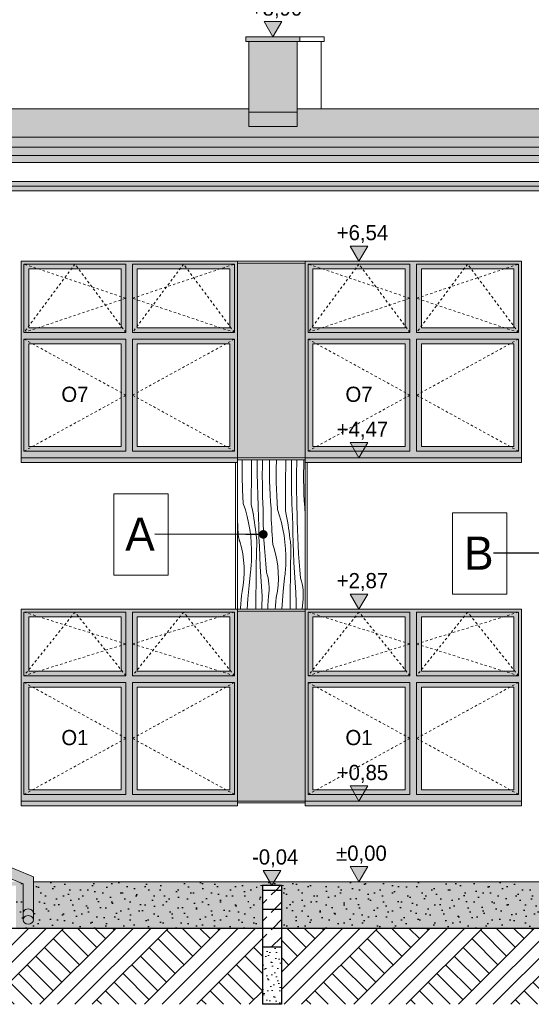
# Model space of a CAD drawing. Extents: x -366324 to -207045, y 68808 to 138616.
# Tile 103 of 170: x -230807 to -225412, y 77720 to 88089. Entities that reach past the tile are written whole.
import ezdxf

# ---------------------------------------------------------------- set-up
doc = ezdxf.new("R2010")
doc.units = 0
doc.header["$MEASUREMENT"] = 0
doc.linetypes.add('Dashed', pattern=[564.444447, 282.222223, -282.222223])
doc.linetypes.add('Hidden Line', pattern=[50, 25, -25])
for name, color, linetype, lineweight in [('A-Opisy_Nr_Pióra__21', 7, 'Continuous', 9), ('Arch kolorystyka_Nr_Pióra__1', 7, 'Continuous', 25), ('Arch kolorystyka_Nr_Pióra__41', 7, 'Continuous', 15), ('Arch okna_Nr_Pióra__21', 7, 'Continuous', 9), ('Arch opisy okien_Nr_Pióra__21', 7, 'Continuous', 9), ('Arch rynny_Nr_Pióra__21', 7, 'Continuous', 9), ('Arch schody_Nr_Pióra__1', 7, 'Continuous', 25), ('Arch wykończenie_Nr_Pióra__21', 7, 'Continuous', 9), ('Arch wymiary_Nr_Pióra__21', 7, 'Continuous', 9), ('arch wypelnienia_Nr_Pióra__21', 7, 'Continuous', 9), ('Arch ściany zewnętrzne_Nr_Pióra__21', 7, 'Continuous', 9), ('INWENT DACH_Nr_Pióra__21', 7, 'Continuous', 9), ('INWENT TEREN_Nr_Pióra__1', 7, 'Continuous', 25)]:
    doc.layers.add(name, color=color, linetype=linetype, lineweight=lineweight)
for name, color, linetype, lineweight, true_color in [('ARCH dach_Nr_Pióra__22', 7, 'Continuous', 9, 0x7f7f7f), ('Arch kolorystyka_Nr_Pióra__2', 7, 'Continuous', 13, 0x7f7f7f), ('Arch kolorystyka_Nr_Pióra__22', 7, 'Continuous', 9, 0x7f7f7f), ('Arch kolorystyka_Nr_Pióra__61', 7, 'Continuous', 20, 0x4d4d4d), ('Arch kolorystyka_Nr_Pióra__81', 7, 'Continuous', 9, 0x5d5d5d), ('Arch rynny_Nr_Pióra__81', 7, 'Continuous', 9, 0x5d5d5d), ('Arch teren_Nr_Pióra__2', 7, 'Continuous', 13, 0x7f7f7f), ('Arch wykończenie_Nr_Pióra__2', 7, 'Continuous', 13, 0x7f7f7f), ('Arch ściany zewnętrzne_Nr_Pióra__2', 7, 'Continuous', 13, 0x7f7f7f)]:
    doc.layers.add(name, color=color, linetype=linetype, lineweight=lineweight, true_color=true_color)
doc.layers.add('Arch wymiary', color=7, linetype='Continuous')
doc.styles.add('GENERATED_STYLE_1', font='txt')
doc.styles.add('GENERATED_STYLE_3', font='txt')
doc.styles.add('GENERATED_STYLE_4', font='txt')
doc.dimstyles.new('GENERATED_STYLE__7', dxfattribs={"dimtxt": 0.18, "dimasz": 182.4, "dimexe": 0.18, "dimexo": 0.0625, "dimgap": 0.09, "dimtad": 0, "dimtih": 1, "dimtoh": 1, "dimdec": 4, "dimzin": 0, "dimdsep": 46, "dimcen": 0.09, "dimadec": 0, "dimazin": 0, "dimtfac": 1, "dimtdec": 4, "dimtmove": 0, "dimatfit": 3, "dimldrblk": 'ARROWHEAD_11', "dimfxl": 0, "dimtolj": 1, "dimtzin": 0, "dimarcsym": 0})
pattern_1 = [(45, (0, 0), (-183.84776, 183.84776), [195, -65]), (45, (1e-14, 183.85), (-183.84776, 183.84776), [195, -65])]
pattern_2 = [(45, (0, 0), (-275.77163, 275.77163), []), (45, (-91.9, 91.9), (-551.5433, 551.5433), []), (45, (-183.85, 183.85), (-551.5433, 551.5433), []), (135, (-275.77, 275.77), (91.92388, 91.92388), [390, -390])]

# ---------------------------------------------------------------- blocks, each defined once
blk = doc.blocks.new('*X22')
at = {"layer": 'Arch kolorystyka_Nr_Pióra__22', "linetype": 'Continuous'}
for p, q in [((-228462, 83423), (-228461, 83455)), ((-228461, 83280), (-228462, 83423)), ((-228363, 83332), (-228362, 83450)), ((-228362, 83450), (-228362, 83455)), ((-228302, 83423), (-228302, 83455)), ((-228302, 83309), (-228302, 83423)), ((-228249, 83288), (-228248, 83387)), ((-228248, 83387), (-228247, 83455)), ((-228174, 83376), (-228172, 83448)), ((-228174, 83303), (-228174, 83376)), ((-228172, 83448), (-228172, 83455)), ((-228102, 83360), (-228100, 83455)), ((-228003, 83269), (-228002, 83387)), ((-228002, 83387), (-228002, 83455)), ((-227942, 83360), (-227942, 83455)), ((-227888, 83323), (-227886, 83423)), ((-227886, 83423), (-227885, 83455)), ((-227813, 83312), (-227812, 83385)), ((-227812, 83385), (-227810, 83455)), ((-228457, 83136), (-228461, 83280)), ((-228364, 83214), (-228363, 83332)), ((-228300, 83194), (-228302, 83309)), ((-228248, 83189), (-228249, 83288)), ((-228172, 83231), (-228174, 83303)), ((-228101, 83216), (-228102, 83360)), ((-228004, 83151), (-228003, 83269)), ((-227942, 83245), (-227942, 83360)), ((-227889, 83224), (-227888, 83323)), ((-227813, 83240), (-227813, 83312)), ((-228365, 83096), (-228364, 83214)), ((-228297, 83080), (-228300, 83194)), ((-228246, 83090), (-228248, 83189)), ((-228170, 83158), (-228172, 83231)), ((-228096, 83073), (-228101, 83216)), ((-227940, 83131), (-227942, 83245)), ((-227888, 83125), (-227889, 83224)), ((-227812, 83167), (-227813, 83240)), ((-227810, 83095), (-227812, 83167)), ((-228449, 82993), (-228457, 83136)), ((-228366, 82978), (-228365, 83096)), ((-228293, 82966), (-228297, 83080)), ((-228246, 83073), (-228246, 83090)), ((-228245, 83056), (-228246, 83073)), ((-228245, 83040), (-228245, 83056)), ((-228167, 83086), (-228170, 83158)), ((-228163, 83014), (-228167, 83086)), ((-228089, 82929), (-228096, 83073)), ((-228005, 83033), (-228004, 83151)), ((-227937, 83016), (-227940, 83131)), ((-227886, 83026), (-227888, 83125)), ((-227807, 83023), (-227810, 83095)), ((-228449, 82993), (-228427, 82926)), ((-228366, 82978), (-228357, 82942)), ((-228293, 82951), (-228293, 82966)), ((-228244, 83023), (-228245, 83040)), ((-228243, 83006), (-228244, 83023)), ((-228243, 82990), (-228243, 83006)), ((-228242, 82973), (-228243, 82990)), ((-228241, 82956), (-228242, 82973)), ((-228240, 82871), (-228241, 82956)), ((-228157, 82942), (-228163, 83014)), ((-228005, 82915), (-228005, 83033)), ((-227933, 82902), (-227937, 83016)), ((-227886, 83009), (-227886, 83026)), ((-227885, 82993), (-227886, 83009)), ((-227885, 82976), (-227885, 82993)), ((-227884, 82959), (-227885, 82976)), ((-227883, 82943), (-227884, 82959)), ((-227802, 82950), (-227807, 83023)), ((-228427, 82926), (-228409, 82858)), ((-228409, 82858), (-228393, 82789)), ((-228357, 82942), (-228350, 82906)), ((-228350, 82906), (-228343, 82870)), ((-228343, 82870), (-228337, 82834)), ((-228292, 82937), (-228293, 82951)), ((-228291, 82923), (-228292, 82937)), ((-228291, 82909), (-228291, 82923)), ((-228290, 82895), (-228291, 82909)), ((-228289, 82881), (-228290, 82895)), ((-228289, 82867), (-228289, 82881)), ((-228288, 82853), (-228289, 82867)), ((-228286, 82749), (-228288, 82853)), ((-228238, 82785), (-228240, 82871)), ((-228156, 82902), (-228157, 82942)), ((-228155, 82862), (-228156, 82902)), ((-228154, 82822), (-228155, 82862)), ((-228089, 82929), (-228067, 82862)), ((-228067, 82862), (-228048, 82794)), ((-228005, 82915), (-227997, 82879)), ((-227997, 82879), (-227990, 82843)), ((-227932, 82888), (-227933, 82902)), ((-227932, 82874), (-227932, 82888)), ((-227931, 82860), (-227932, 82874)), ((-227930, 82846), (-227931, 82860)), ((-227883, 82926), (-227883, 82943)), ((-227882, 82910), (-227883, 82926)), ((-227881, 82893), (-227882, 82910)), ((-227880, 82807), (-227881, 82893)), ((-227797, 82878), (-227802, 82950)), ((-227797, 82869), (-227797, 82878)), ((-228511, 82805), (-228512, 82831)), ((-228508, 82766), (-228511, 82805)), ((-228506, 82726), (-228508, 82766)), ((-228393, 82789), (-228380, 82720)), ((-228337, 82834), (-228331, 82798)), ((-228331, 82798), (-228326, 82761)), ((-228326, 82761), (-228321, 82725)), ((-228284, 82644), (-228286, 82749)), ((-228235, 82699), (-228238, 82785)), ((-228152, 82782), (-228154, 82822)), ((-228150, 82742), (-228152, 82782)), ((-228048, 82794), (-228033, 82725)), ((-227990, 82843), (-227983, 82807)), ((-227983, 82807), (-227976, 82770)), ((-227976, 82770), (-227971, 82734)), ((-227930, 82832), (-227930, 82846)), ((-227929, 82818), (-227930, 82832)), ((-227928, 82804), (-227929, 82818)), ((-227928, 82790), (-227928, 82804)), ((-227926, 82685), (-227928, 82790)), ((-227878, 82721), (-227880, 82807)), ((-228503, 82686), (-228506, 82726)), ((-228503, 82674), (-228503, 82686)), ((-228502, 82662), (-228503, 82674)), ((-228500, 82650), (-228502, 82662)), ((-228499, 82639), (-228500, 82650)), ((-228380, 82720), (-228371, 82650)), ((-228371, 82650), (-228365, 82579)), ((-228321, 82725), (-228317, 82688)), ((-228315, 82672), (-228317, 82688)), ((-228312, 82656), (-228315, 82672)), ((-228311, 82640), (-228312, 82656)), ((-228280, 82539), (-228284, 82644)), ((-228231, 82614), (-228235, 82699)), ((-228148, 82702), (-228150, 82742)), ((-228146, 82662), (-228148, 82702)), ((-228143, 82622), (-228146, 82662)), ((-228033, 82725), (-228020, 82656)), ((-228020, 82656), (-228011, 82586)), ((-227971, 82734), (-227965, 82698)), ((-227965, 82698), (-227961, 82661)), ((-227961, 82661), (-227957, 82625)), ((-227923, 82580), (-227926, 82685)), ((-227875, 82636), (-227878, 82721)), ((-228496, 82627), (-228499, 82639)), ((-228494, 82615), (-228496, 82627)), ((-228491, 82604), (-228494, 82615)), ((-228487, 82593), (-228491, 82604)), ((-228469, 82529), (-228487, 82593)), ((-228365, 82579), (-228361, 82509)), ((-228309, 82624), (-228311, 82640)), ((-228308, 82608), (-228309, 82624)), ((-228309, 82497), (-228308, 82559)), ((-228308, 82592), (-228308, 82608)), ((-228308, 82576), (-228308, 82592)), ((-228308, 82559), (-228308, 82576)), ((-228276, 82435), (-228280, 82539)), ((-228226, 82528), (-228231, 82614)), ((-228142, 82610), (-228143, 82622)), ((-228141, 82599), (-228142, 82610)), ((-228140, 82587), (-228141, 82599)), ((-228138, 82575), (-228140, 82587)), ((-228136, 82563), (-228138, 82575)), ((-228134, 82552), (-228136, 82563)), ((-228131, 82540), (-228134, 82552)), ((-228127, 82529), (-228131, 82540)), ((-228011, 82586), (-228004, 82516)), ((-227954, 82609), (-227957, 82625)), ((-227952, 82593), (-227954, 82609)), ((-227951, 82577), (-227952, 82593)), ((-227949, 82560), (-227951, 82577)), ((-227948, 82544), (-227949, 82560)), ((-227948, 82528), (-227948, 82544)), ((-227920, 82476), (-227923, 82580)), ((-227871, 82550), (-227875, 82636)), ((-227866, 82465), (-227871, 82550)), ((-228455, 82464), (-228469, 82529)), ((-228446, 82398), (-228455, 82464)), ((-228362, 82418), (-228361, 82438)), ((-228361, 82509), (-228361, 82438)), ((-228312, 82371), (-228310, 82434)), ((-228310, 82434), (-228309, 82497)), ((-228271, 82330), (-228276, 82435)), ((-228220, 82443), (-228226, 82528)), ((-228213, 82357), (-228220, 82443)), ((-228109, 82465), (-228127, 82529)), ((-228095, 82400), (-228109, 82465)), ((-228004, 82516), (-228001, 82445)), ((-228001, 82445), (-228001, 82375)), ((-227950, 82371), (-227949, 82433)), ((-227949, 82433), (-227948, 82496)), ((-227947, 82512), (-227948, 82528)), ((-227948, 82496), (-227947, 82512)), ((-227916, 82371), (-227920, 82476)), ((-227860, 82379), (-227866, 82465)), ((-228440, 82331), (-228446, 82398)), ((-228439, 82265), (-228440, 82331)), ((-228368, 82315), (-228366, 82335)), ((-228366, 82335), (-228365, 82356)), ((-228365, 82356), (-228364, 82377)), ((-228364, 82377), (-228362, 82397)), ((-228362, 82397), (-228362, 82418)), ((-228313, 82309), (-228312, 82371)), ((-228264, 82225), (-228271, 82330)), ((-228205, 82272), (-228213, 82357)), ((-228086, 82334), (-228095, 82400)), ((-228080, 82268), (-228086, 82334)), ((-228003, 82313), (-228002, 82334)), ((-228002, 82334), (-228001, 82354)), ((-228001, 82354), (-228001, 82375)), ((-227951, 82308), (-227950, 82371)), ((-227910, 82266), (-227916, 82371)), ((-227853, 82294), (-227860, 82379)), ((-228443, 82198), (-228439, 82265)), ((-228389, 82131), (-228373, 82274)), ((-228373, 82274), (-228370, 82294)), ((-228370, 82294), (-228368, 82315)), ((-228314, 82183), (-228313, 82246)), ((-228313, 82246), (-228313, 82309)), ((-228196, 82241), (-228205, 82272)), ((-228188, 82210), (-228196, 82241)), ((-228079, 82201), (-228080, 82268)), ((-228013, 82210), (-228010, 82231)), ((-228010, 82231), (-228008, 82251)), ((-228008, 82251), (-228006, 82272)), ((-228006, 82272), (-228005, 82292)), ((-228005, 82292), (-228003, 82313)), ((-227953, 82183), (-227952, 82245)), ((-227952, 82245), (-227951, 82308)), ((-227904, 82162), (-227910, 82266)), ((-227845, 82208), (-227853, 82294)), ((-228462, 82067), (-228450, 82132)), ((-228450, 82132), (-228443, 82198)), ((-228402, 81988), (-228389, 82131)), ((-228315, 82121), (-228314, 82183)), ((-228258, 82121), (-228264, 82225)), ((-228183, 82178), (-228188, 82210)), ((-228179, 82146), (-228183, 82178)), ((-228177, 82114), (-228179, 82146)), ((-228090, 82069), (-228082, 82135)), ((-228082, 82135), (-228079, 82201)), ((-228029, 82068), (-228013, 82210)), ((-227954, 82120), (-227953, 82183)), ((-227897, 82057), (-227904, 82162)), ((-227835, 82177), (-227845, 82208)), ((-227828, 82146), (-227835, 82177)), ((-227823, 82114), (-227828, 82146)), ((-228471, 81980), (-228467, 82024)), ((-228467, 82024), (-228462, 82067)), ((-228317, 81940), (-228316, 82058)), ((-228316, 82058), (-228315, 82121)), ((-228250, 82016), (-228258, 82121)), ((-228182, 82017), (-228179, 82049)), ((-228179, 82049), (-228177, 82082)), ((-228177, 82082), (-228177, 82114)), ((-228102, 82003), (-228090, 82069)), ((-228041, 81925), (-228029, 82068)), ((-227955, 82057), (-227954, 82120)), ((-227955, 81995), (-227955, 82057)), ((-227890, 81953), (-227897, 82057)), ((-227819, 82082), (-227823, 82114)), ((-227817, 82050), (-227819, 82082)), ((-227817, 82018), (-227817, 82050)), ((-228478, 81893), (-228475, 81937)), ((-228475, 81937), (-228471, 81980)), ((-228409, 81880), (-228402, 81988)), ((-228317, 81880), (-228317, 81940)), ((-228254, 81902), (-228250, 82016)), ((-228192, 81880), (-228190, 81919)), ((-228190, 81919), (-228182, 82017)), ((-228114, 81880), (-228111, 81917)), ((-228111, 81917), (-228107, 81960)), ((-228107, 81960), (-228102, 82003)), ((-228044, 81880), (-228041, 81925)), ((-227956, 81880), (-227955, 81995)), ((-227892, 81880), (-227890, 81953)), ((-227828, 81880), (-227822, 81954)), ((-227822, 81954), (-227819, 81986)), ((-227819, 81986), (-227817, 82018)), ((-228479, 81880), (-228478, 81893)), ((-228255, 81880), (-228254, 81902))]:
    blk.add_line(p, q, dxfattribs=at)
blk = doc.blocks.new('Wypełnienie_11')
at = {"layer": 'Arch kolorystyka_Nr_Pióra__22', "linetype": 'Dashed'}
blk.add_blockref('*X22', (0, 0), dxfattribs=at)
blk = doc.blocks.new('Wymiary_114', base_point=(-228137, 87910))
at = {"layer": 'Arch wymiary_Nr_Pióra__21', "linetype": 'Continuous'}
blk.add_hatch(color=256, dxfattribs=at).paths.add_polyline_path([(-228137, 87910), (-228230, 88070), (-228044, 88070)], flags=0)
for p, q in [((-228137, 87910), (-228230, 88070)), ((-228230, 88070), (-228044, 88070)), ((-228044, 88070), (-228137, 87910)), ((-228137, 87910), (-228257, 87910)), ((-228137, 87910), (-228017, 87910))]:
    blk.add_line(p, q, dxfattribs=at)
at = {"layer": 'Arch wymiary_Nr_Pióra__21', "insert": (-228370, 88102), "char_height": 160, "attachment_point": 7, "style": 'GENERATED_STYLE_1'}
blk.add_mtext('{+8,90}', dxfattribs=at)
blk = doc.blocks.new('Wymiary_131', base_point=(-227229, 79010))
at = {"layer": 'Arch wymiary_Nr_Pióra__21', "linetype": 'Continuous'}
blk.add_hatch(color=256, dxfattribs=at).paths.add_polyline_path([(-227229, 79010), (-227322, 79170), (-227137, 79170)], flags=0)
for p, q in [((-227229, 79010), (-227322, 79170)), ((-227322, 79170), (-227137, 79170)), ((-227137, 79170), (-227229, 79010)), ((-227229, 79010), (-227349, 79010)), ((-227229, 79010), (-227109, 79010))]:
    blk.add_line(p, q, dxfattribs=at)
at = {"layer": 'Arch wymiary_Nr_Pióra__21', "insert": (-227470, 79202), "char_height": 160, "attachment_point": 7, "style": 'GENERATED_STYLE_1'}
blk.add_mtext('{±0,00}', dxfattribs=at)
blk = doc.blocks.new('Wymiary_132', base_point=(-227229, 79860))
at = {"layer": 'Arch wymiary_Nr_Pióra__21', "linetype": 'Continuous'}
blk.add_hatch(color=256, dxfattribs=at).paths.add_polyline_path([(-227229, 79860), (-227322, 80020), (-227137, 80020)], flags=0)
for p, q in [((-227229, 79860), (-227322, 80020)), ((-227322, 80020), (-227137, 80020)), ((-227137, 80020), (-227229, 79860)), ((-227229, 79860), (-227349, 79860)), ((-227229, 79860), (-227109, 79860))]:
    blk.add_line(p, q, dxfattribs=at)
at = {"layer": 'Arch wymiary_Nr_Pióra__21', "insert": (-227463, 80052), "char_height": 160, "attachment_point": 7, "style": 'GENERATED_STYLE_1'}
blk.add_mtext('{+0,85}', dxfattribs=at)
blk = doc.blocks.new('Wymiary_133', base_point=(-228147, 78970))
at = {"layer": 'Arch wymiary_Nr_Pióra__21', "linetype": 'Continuous'}
blk.add_hatch(color=256, dxfattribs=at).paths.add_polyline_path([(-228147, 78970), (-228240, 79130), (-228054, 79130)], flags=0)
for p, q in [((-228147, 78970), (-228240, 79130)), ((-228240, 79130), (-228054, 79130)), ((-228054, 79130), (-228147, 78970)), ((-228147, 78970), (-228267, 78970)), ((-228147, 78970), (-228027, 78970))]:
    blk.add_line(p, q, dxfattribs=at)
at = {"layer": 'Arch wymiary_Nr_Pióra__21', "insert": (-228357, 79162), "char_height": 160, "attachment_point": 7, "style": 'GENERATED_STYLE_1'}
blk.add_mtext('{-0,04}', dxfattribs=at)
blk = doc.blocks.new('Wymiary_134', base_point=(-227229, 81880))
at = {"layer": 'Arch wymiary_Nr_Pióra__21', "linetype": 'Continuous'}
blk.add_hatch(color=256, dxfattribs=at).paths.add_polyline_path([(-227229, 81880), (-227322, 82040), (-227137, 82040)], flags=0)
for p, q in [((-227229, 81880), (-227322, 82040)), ((-227322, 82040), (-227137, 82040)), ((-227137, 82040), (-227229, 81880)), ((-227229, 81880), (-227349, 81880)), ((-227229, 81880), (-227109, 81880))]:
    blk.add_line(p, q, dxfattribs=at)
at = {"layer": 'Arch wymiary_Nr_Pióra__21', "insert": (-227463, 82072), "char_height": 160, "attachment_point": 7, "style": 'GENERATED_STYLE_1'}
blk.add_mtext('{+2,87}', dxfattribs=at)
blk = doc.blocks.new('Wymiary_135', base_point=(-227229, 83475))
at = {"layer": 'Arch wymiary_Nr_Pióra__21', "linetype": 'Continuous'}
blk.add_hatch(color=256, dxfattribs=at).paths.add_polyline_path([(-227229, 83475), (-227322, 83635), (-227137, 83635)], flags=0)
for p, q in [((-227229, 83475), (-227322, 83635)), ((-227322, 83635), (-227137, 83635)), ((-227137, 83635), (-227229, 83475)), ((-227229, 83475), (-227349, 83475)), ((-227229, 83475), (-227109, 83475))]:
    blk.add_line(p, q, dxfattribs=at)
at = {"layer": 'Arch wymiary_Nr_Pióra__21', "insert": (-227463, 83667), "char_height": 160, "attachment_point": 7, "style": 'GENERATED_STYLE_1'}
blk.add_mtext('{+4,47}', dxfattribs=at)
blk = doc.blocks.new('Wymiary_136', base_point=(-227229, 85545))
at = {"layer": 'Arch wymiary_Nr_Pióra__21', "linetype": 'Continuous'}
blk.add_hatch(color=256, dxfattribs=at).paths.add_polyline_path([(-227229, 85545), (-227322, 85705), (-227137, 85705)], flags=0)
for p, q in [((-227229, 85545), (-227322, 85705)), ((-227322, 85705), (-227137, 85705)), ((-227137, 85705), (-227229, 85545)), ((-227229, 85545), (-227349, 85545)), ((-227229, 85545), (-227109, 85545))]:
    blk.add_line(p, q, dxfattribs=at)
at = {"layer": 'Arch wymiary_Nr_Pióra__21', "insert": (-227463, 85737), "char_height": 160, "attachment_point": 7, "style": 'GENERATED_STYLE_1'}
blk.add_mtext('{+6,54}', dxfattribs=at)
blk = doc.blocks.new('ARROWHEAD_11')
at = {"color": 0, "linetype": 'Continuous', "lineweight": 0}
blk.add_line((0, 0), (-1, 0), dxfattribs=at)
at = {"color": 0, "linetype": 'Continuous', "lineweight": 0, "const_width": 0.25, "flags": 128}
blk.add_lwpolyline([(-0.125, 0, 1), (0.125, 0, 1)], format="xyb", close=True, dxfattribs=at)

msp = doc.modelspace()

# ---------------------------------------------------------------- hatches: boundary and pattern name
at = {"layer": 'Arch kolorystyka_Nr_Pióra__1', "linetype": 'Continuous'}
h = msp.add_hatch(dxfattribs=at)
h.set_pattern_fill('Carpet', color=256, style=0, pattern_type=2)
h.set_pattern_definition([(45, (0, 300), (-95.459415, 95.459415), [0, -90, 0, -135]), (110, (300, 300), (126.858504, 46.17272), [0, -66, 0, -114])])
h.paths.add_polyline_path([(-232866.9, 78989.6), (-231046.9, 78989.6), (-231046.9, 78969.6), (-230846.9, 78969.6), (-230846.9, 78519.6), (-230661.9, 78519.6), (-228246.9, 78519.6), (-228246.9, 78969.6), (-228046.9, 78969.6), (-228046.9, 78519.6), (-225226.9, 78519.6), (-225226.9, 78969.6), (-224776.9, 78969.6), (-224776.9, 78989.6), (-224776.9, 79009.6), (-228246.9, 79009.6), (-230661.9, 79009.6), (-230661.9, 78669.6), (-230661.9, 78608.8, -0.2284974), (-230676.5, 78578.5, -0.1654872), (-230712.5, 78564.3, -0.0390619), (-230721.3, 78564.3, -0.1654872), (-230757.3, 78578.5, -0.2284974), (-230771.9, 78608.8), (-230771.9, 78988.7), (-230822.2, 79009.6), (-232866.9, 79009.6)], flags=0)
at = {"layer": 'Arch kolorystyka_Nr_Pióra__2', "linetype": 'Continuous'}
h = msp.add_hatch(color=256, dxfattribs=at)
h.paths.add_polyline_path([(-230791.9, 83474.6), (-228511.9, 83474.6), (-228511.9, 85544.6), (-230791.9, 85544.6)], flags=0)
h.paths.add_polyline_path([(-230711.9, 83594.6), (-229736.9, 83594.6), (-229736.9, 84674.6), (-230711.9, 84674.6)], flags=0)
h.paths.add_polyline_path([(-230711.9, 84844.6), (-229736.9, 84844.6), (-229736.9, 85464.6), (-230711.9, 85464.6)], flags=0)
h.paths.add_polyline_path([(-229566.9, 84844.6), (-228591.9, 84844.6), (-228591.9, 85464.6), (-229566.9, 85464.6)], flags=0)
h.paths.add_polyline_path([(-229566.9, 83594.6), (-228591.9, 83594.6), (-228591.9, 84674.6), (-229566.9, 84674.6)], flags=0)
h = msp.add_hatch(color=256, dxfattribs=at)
h.paths.add_polyline_path([(-227796.9, 83474.6), (-225516.9, 83474.6), (-225516.9, 85544.6), (-227796.9, 85544.6)], flags=0)
h.paths.add_polyline_path([(-227716.9, 83594.6), (-226741.9, 83594.6), (-226741.9, 84674.6), (-227716.9, 84674.6)], flags=0)
h.paths.add_polyline_path([(-227716.9, 84844.6), (-226741.9, 84844.6), (-226741.9, 85464.6), (-227716.9, 85464.6)], flags=0)
h.paths.add_polyline_path([(-226571.9, 84844.6), (-225596.9, 84844.6), (-225596.9, 85464.6), (-226571.9, 85464.6)], flags=0)
h.paths.add_polyline_path([(-226571.9, 83594.6), (-225596.9, 83594.6), (-225596.9, 84674.6), (-226571.9, 84674.6)], flags=0)
h = msp.add_hatch(color=256, dxfattribs=at)
h.paths.add_polyline_path([(-230791.9, 79859.6), (-228511.9, 79859.6), (-228511.9, 81879.6), (-230791.9, 81879.6)], flags=0)
h.paths.add_polyline_path([(-230711.9, 79979.6), (-229736.9, 79979.6), (-229736.9, 81059.6), (-230711.9, 81059.6)], flags=0)
h.paths.add_polyline_path([(-229566.9, 79979.6), (-228591.9, 79979.6), (-228591.9, 81059.6), (-229566.9, 81059.6)], flags=0)
h.paths.add_polyline_path([(-229566.9, 81229.6), (-228591.9, 81229.6), (-228591.9, 81799.6), (-229566.9, 81799.6)], flags=0)
h.paths.add_polyline_path([(-230711.9, 81229.6), (-229736.9, 81229.6), (-229736.9, 81799.6), (-230711.9, 81799.6)], flags=0)
h = msp.add_hatch(color=256, dxfattribs=at)
h.paths.add_polyline_path([(-227796.9, 79859.6), (-225516.9, 79859.6), (-225516.9, 81879.6), (-227796.9, 81879.6)], flags=0)
h.paths.add_polyline_path([(-227716.9, 79979.6), (-226741.9, 79979.6), (-226741.9, 81059.6), (-227716.9, 81059.6)], flags=0)
h.paths.add_polyline_path([(-226571.9, 79979.6), (-225596.9, 79979.6), (-225596.9, 81059.6), (-226571.9, 81059.6)], flags=0)
h.paths.add_polyline_path([(-226571.9, 81229.6), (-225596.9, 81229.6), (-225596.9, 81799.6), (-226571.9, 81799.6)], flags=0)
h.paths.add_polyline_path([(-227716.9, 81229.6), (-226741.9, 81229.6), (-226741.9, 81799.6), (-227716.9, 81799.6)], flags=0)
at = {"layer": 'Arch kolorystyka_Nr_Pióra__41', "linetype": 'Continuous'}
for points in [[(-228421.9, 87909.6), (-228421.9, 87859.6), (-227851.9, 87859.6), (-227851.9, 87909.6)], [(-227881.9, 87114.6), (-228391.9, 87114.6), (-228391.9, 86964.6), (-227881.9, 86964.6)], [(-233811.9, 86659.8), (-210556.9, 86659.8), (-210556.9, 86746.6), (-233811.9, 86746.6)], [(-233811.9, 86659.8), (-233811.9, 86584.8), (-231221.9, 86584.8, -0.5454545), (-231111.9, 86584.8), (-222211.9, 86584.8, -0.5454545), (-222101.9, 86584.8), (-213271.9, 86584.8, -0.5454545), (-213161.9, 86584.8), (-210556.9, 86584.8), (-210556.9, 86659.8)], [(-231111.9, 86384.6), (-231111.9, 86334.6), (-222211.9, 86334.6), (-222211.9, 86384.6)], [(-222211.9, 86334.6), (-231111.9, 86334.6), (-231111.9, 86284.6), (-222211.9, 86284.6)], [(-231111.9, 79248.6), (-231111.9, 86173.9, -0.5454545), (-231221.9, 86173.9), (-231221.9, 79175.1), (-230771.9, 78988.7), (-230771.9, 78608.8, 0.8115138), (-230661.9, 78608.8), (-230661.9, 79062.2)], [(-228511.9, 83424.6), (-228511.9, 83474.6), (-230791.9, 83474.6), (-230791.9, 83424.6)], [(-225516.9, 83424.6), (-225516.9, 83474.6), (-227796.9, 83474.6), (-227796.9, 83424.6)], [(-228511.9, 79809.6), (-228511.9, 79859.6), (-230791.9, 79859.6), (-230791.9, 79809.6)], [(-225516.9, 79809.6), (-225516.9, 79859.6), (-227796.9, 79859.6), (-227796.9, 79809.6)]]:
    msp.add_hatch(color=256, dxfattribs=at).paths.add_polyline_path(points, flags=0)
at = {"layer": 'Arch kolorystyka_Nr_Pióra__61', "linetype": 'Continuous'}
for points in [[(-233811.9, 86850.8), (-210556.9, 86850.8), (-210556.9, 87148.4), (-215836.9, 87148.4), (-215836.9, 87063.8), (-216356.9, 87063.8), (-216356.9, 87148.4), (-221766.9, 87148.4), (-221766.9, 87063.8), (-222276.9, 87063.8), (-222276.9, 87148.4), (-227881.9, 87148.4), (-227881.9, 86964.6), (-228391.9, 86964.6), (-228391.9, 87148.4), (-233811.9, 87148.4)], [(-210556.9, 86850.8), (-233811.9, 86850.8), (-233811.9, 86746.6), (-210556.9, 86746.6)]]:
    msp.add_hatch(color=256, dxfattribs=at).paths.add_polyline_path(points, flags=0)
at = {"layer": 'Arch kolorystyka_Nr_Pióra__81', "linetype": 'Continuous'}
for points in [[(-227881.9, 87859.6), (-228391.9, 87859.6), (-228391.9, 87114.6), (-227881.9, 87114.6)], [(-227796.9, 83474.6), (-227796.9, 85524.6), (-228511.9, 85524.6), (-228511.9, 83474.6)], [(-227796.9, 79859.6), (-227796.9, 81859.6), (-228511.9, 81859.6), (-228511.9, 79859.6)]]:
    msp.add_hatch(color=256, dxfattribs=at).paths.add_polyline_path(points, flags=0)
at = {"layer": 'Arch kolorystyka_Nr_Pióra__81', "linetype": 'Continuous', "lineweight": 0, "true_color": 0x454545}
msp.add_hatch(color=250, dxfattribs=at).paths.add_polyline_path([(-230822.2, 79009.6), (-232866.9, 79009.6), (-232866.9, 78989.6), (-231046.9, 78989.6), (-231046.9, 78969.6), (-230846.9, 78969.6), (-230846.9, 78519.6), (-230661.9, 78519.6), (-228246.9, 78519.6), (-228246.9, 78969.6), (-228046.9, 78969.6), (-228046.9, 78519.6), (-225226.9, 78519.6), (-225226.9, 78969.6), (-224776.9, 78969.6), (-224776.9, 78989.6), (-224776.9, 79009.6), (-228246.9, 79009.6), (-230661.9, 79009.6), (-230661.9, 78669.6), (-230661.9, 78608.8, -0.8115138), (-230771.9, 78608.8), (-230771.9, 78988.7)], flags=0)
at = {"layer": 'Arch teren_Nr_Pióra__2', "linetype": 'Continuous'}
h = msp.add_hatch(dxfattribs=at)
h.set_pattern_fill('Earth', color=256, style=0, pattern_type=2)
h.set_pattern_definition(pattern_2)
h.paths.add_polyline_path([(-228246.9, 78519.6), (-230981.9, 78519.6), (-230981.9, 78459.6), (-230916.9, 78394.6), (-230916.9, 77719.6), (-228246.9, 77719.6), (-228246.9, 78394.6)], flags=0)
h = msp.add_hatch(dxfattribs=at)
h.set_pattern_fill('Earth', color=256, style=0, pattern_type=2)
h.set_pattern_definition(pattern_2)
h.paths.add_polyline_path([(-224906.9, 78519.6), (-228046.9, 78519.6), (-228046.9, 77719.6), (-224906.9, 77719.6), (-224906.9, 78394.6), (-224841.9, 78459.6), (-224841.9, 78519.6)], flags=0)
at = {"layer": 'arch wypelnienia_Nr_Pióra__21', "linetype": 'Continuous'}
h = msp.add_hatch(dxfattribs=at)
h.set_pattern_fill('Dashed', color=256, style=0, pattern_type=2)
h.set_pattern_definition(pattern_1)
h.paths.add_polyline_path([(-228246.9, 78919.6), (-228046.9, 78919.6), (-228046.9, 78969.6), (-228246.9, 78969.6)], flags=0)
h = msp.add_hatch(dxfattribs=at)
h.set_pattern_fill('Dashed', color=256, style=0, pattern_type=2)
h.set_pattern_definition(pattern_1)
h.paths.add_polyline_path([(-228246.9, 78719.6), (-228046.9, 78719.6), (-228046.9, 78919.6), (-228246.9, 78919.6)], flags=0)
h = msp.add_hatch(dxfattribs=at)
h.set_pattern_fill('Dashed', color=256, style=0, pattern_type=2)
h.set_pattern_definition(pattern_1)
h.paths.add_polyline_path([(-228246.9, 78519.6), (-228046.9, 78519.6), (-228046.9, 78719.6), (-228246.9, 78719.6)], flags=0)
h = msp.add_hatch(dxfattribs=at)
h.set_pattern_fill('Dashed', color=256, style=0, pattern_type=2)
h.set_pattern_definition(pattern_1)
h.paths.add_polyline_path([(-228246.9, 78319.6), (-228046.9, 78319.6), (-228046.9, 78519.6), (-228246.9, 78519.6)], flags=0)
h = msp.add_hatch(dxfattribs=at)
h.set_pattern_fill('Cut_Stone', color=256, style=0, pattern_type=2)
h.set_pattern_definition([(45, (0, 200), (-63.63961, 63.63961), [0, -60, 0, -90]), (110, (200, 200), (84.572336, 30.781813), [0, -44, 0, -76])])
h.paths.add_polyline_path([(-228246.9, 77719.6), (-228046.9, 77719.6), (-228046.9, 78319.6), (-228246.9, 78319.6)], flags=0)

# ---------------------------------------------------------------- linework, layer by layer
at = {"layer": 'A-Opisy_Nr_Pióra__21', "linetype": 'Continuous', "flags": 128}
for points in [[(-229815.4, 83096.7), (-229242.2, 83096.7), (-229242.2, 82240.2), (-229815.4, 82240.2)], [(-226243.7, 82896.8), (-225670.6, 82896.8), (-225670.6, 82040.4), (-226243.7, 82040.4)]]:
    msp.add_lwpolyline(points, close=True, dxfattribs=at)
at = {"layer": 'ARCH dach_Nr_Pióra__22', "linetype": 'Continuous'}
msp.add_line((-210556.9, 86850.8), (-233811.9, 86850.8), dxfattribs=at)
at = {"layer": 'Arch okna_Nr_Pióra__21', "linetype": 'Continuous'}
for p, q in [((-230761.9, 85514.6), (-229686.9, 85514.6)), ((-230761.9, 85514.6), (-230761.9, 84794.6)), ((-230711.9, 85464.6), (-229736.9, 85464.6)), ((-230711.9, 85464.6), (-230711.9, 84844.6)), ((-229736.9, 85464.6), (-229736.9, 84844.6)), ((-229686.9, 85514.6), (-229686.9, 84794.6)), ((-229616.9, 85514.6), (-229616.9, 84794.6)), ((-229616.9, 85514.6), (-228541.9, 85514.6)), ((-229566.9, 85464.6), (-228591.9, 85464.6)), ((-229566.9, 85464.6), (-229566.9, 84844.6)), ((-228591.9, 85464.6), (-228591.9, 84844.6)), ((-228541.9, 85514.6), (-228541.9, 84794.6)), ((-227766.9, 85514.6), (-226691.9, 85514.6)), ((-227766.9, 85514.6), (-227766.9, 84794.6)), ((-227716.9, 85464.6), (-226741.9, 85464.6)), ((-227716.9, 85464.6), (-227716.9, 84844.6)), ((-226741.9, 85464.6), (-226741.9, 84844.6)), ((-226691.9, 85514.6), (-226691.9, 84794.6)), ((-226621.9, 85514.6), (-226621.9, 84794.6)), ((-226621.9, 85514.6), (-225546.9, 85514.6)), ((-226571.9, 85464.6), (-225596.9, 85464.6)), ((-226571.9, 85464.6), (-226571.9, 84844.6)), ((-225596.9, 85464.6), (-225596.9, 84844.6)), ((-225546.9, 85514.6), (-225546.9, 84794.6)), ((-230711.9, 84844.6), (-229736.9, 84844.6)), ((-229566.9, 84844.6), (-228591.9, 84844.6)), ((-227716.9, 84844.6), (-226741.9, 84844.6)), ((-226571.9, 84844.6), (-225596.9, 84844.6)), ((-230761.9, 84794.6), (-229686.9, 84794.6)), ((-230761.9, 84724.6), (-229686.9, 84724.6)), ((-230761.9, 84724.6), (-230761.9, 83544.6)), ((-229686.9, 84724.6), (-229686.9, 83544.6)), ((-229616.9, 84794.6), (-228541.9, 84794.6)), ((-229616.9, 84724.6), (-229616.9, 83544.6)), ((-229616.9, 84724.6), (-228541.9, 84724.6)), ((-228541.9, 84724.6), (-228541.9, 83544.6)), ((-227766.9, 84794.6), (-226691.9, 84794.6)), ((-227766.9, 84724.6), (-226691.9, 84724.6)), ((-227766.9, 84724.6), (-227766.9, 83544.6)), ((-226691.9, 84724.6), (-226691.9, 83544.6)), ((-226621.9, 84794.6), (-225546.9, 84794.6)), ((-226621.9, 84724.6), (-226621.9, 83544.6)), ((-226621.9, 84724.6), (-225546.9, 84724.6)), ((-225546.9, 84724.6), (-225546.9, 83544.6)), ((-230711.9, 84674.6), (-229736.9, 84674.6)), ((-230711.9, 84674.6), (-230711.9, 83594.6)), ((-229736.9, 84674.6), (-229736.9, 83594.6)), ((-229566.9, 84674.6), (-228591.9, 84674.6)), ((-229566.9, 84674.6), (-229566.9, 83594.6)), ((-228591.9, 84674.6), (-228591.9, 83594.6)), ((-227716.9, 84674.6), (-226741.9, 84674.6)), ((-227716.9, 84674.6), (-227716.9, 83594.6)), ((-226741.9, 84674.6), (-226741.9, 83594.6)), ((-226571.9, 84674.6), (-225596.9, 84674.6)), ((-226571.9, 84674.6), (-226571.9, 83594.6)), ((-225596.9, 84674.6), (-225596.9, 83594.6)), ((-230711.9, 83594.6), (-229736.9, 83594.6)), ((-229566.9, 83594.6), (-228591.9, 83594.6)), ((-227716.9, 83594.6), (-226741.9, 83594.6)), ((-226571.9, 83594.6), (-225596.9, 83594.6)), ((-230761.9, 83544.6), (-229686.9, 83544.6)), ((-229616.9, 83544.6), (-228541.9, 83544.6)), ((-227766.9, 83544.6), (-226691.9, 83544.6)), ((-226621.9, 83544.6), (-225546.9, 83544.6)), ((-230761.9, 81849.6), (-229686.9, 81849.6)), ((-230761.9, 81849.6), (-230761.9, 81179.6)), ((-229686.9, 81849.6), (-229686.9, 81179.6)), ((-229616.9, 81849.6), (-229616.9, 81179.6)), ((-229616.9, 81849.6), (-228541.9, 81849.6)), ((-228541.9, 81849.6), (-228541.9, 81179.6)), ((-227766.9, 81849.6), (-226691.9, 81849.6)), ((-227766.9, 81849.6), (-227766.9, 81179.6)), ((-226691.9, 81849.6), (-226691.9, 81179.6)), ((-226621.9, 81849.6), (-226621.9, 81179.6)), ((-226621.9, 81849.6), (-225546.9, 81849.6)), ((-225546.9, 81849.6), (-225546.9, 81179.6)), ((-230711.9, 81799.6), (-229736.9, 81799.6)), ((-230711.9, 81799.6), (-230711.9, 81229.6)), ((-229736.9, 81799.6), (-229736.9, 81229.6)), ((-229566.9, 81799.6), (-228591.9, 81799.6)), ((-229566.9, 81799.6), (-229566.9, 81229.6)), ((-228591.9, 81799.6), (-228591.9, 81229.6)), ((-227716.9, 81799.6), (-226741.9, 81799.6)), ((-227716.9, 81799.6), (-227716.9, 81229.6)), ((-226741.9, 81799.6), (-226741.9, 81229.6)), ((-226571.9, 81799.6), (-225596.9, 81799.6)), ((-226571.9, 81799.6), (-226571.9, 81229.6)), ((-225596.9, 81799.6), (-225596.9, 81229.6)), ((-230711.9, 81229.6), (-229736.9, 81229.6)), ((-229566.9, 81229.6), (-228591.9, 81229.6)), ((-227716.9, 81229.6), (-226741.9, 81229.6)), ((-226571.9, 81229.6), (-225596.9, 81229.6)), ((-230761.9, 81179.6), (-229686.9, 81179.6)), ((-230761.9, 81109.6), (-229686.9, 81109.6)), ((-230761.9, 81109.6), (-230761.9, 79929.6)), ((-229686.9, 81109.6), (-229686.9, 79929.6)), ((-229616.9, 81179.6), (-228541.9, 81179.6)), ((-229616.9, 81109.6), (-229616.9, 79929.6)), ((-229616.9, 81109.6), (-228541.9, 81109.6)), ((-228541.9, 81109.6), (-228541.9, 79929.6)), ((-227766.9, 81179.6), (-226691.9, 81179.6)), ((-227766.9, 81109.6), (-226691.9, 81109.6)), ((-227766.9, 81109.6), (-227766.9, 79929.6)), ((-226691.9, 81109.6), (-226691.9, 79929.6)), ((-226621.9, 81179.6), (-225546.9, 81179.6)), ((-226621.9, 81109.6), (-226621.9, 79929.6)), ((-226621.9, 81109.6), (-225546.9, 81109.6)), ((-225546.9, 81109.6), (-225546.9, 79929.6)), ((-230711.9, 81059.6), (-229736.9, 81059.6)), ((-230711.9, 81059.6), (-230711.9, 79979.6)), ((-229736.9, 81059.6), (-229736.9, 79979.6)), ((-229566.9, 81059.6), (-228591.9, 81059.6)), ((-229566.9, 81059.6), (-229566.9, 79979.6)), ((-228591.9, 81059.6), (-228591.9, 79979.6)), ((-227716.9, 81059.6), (-226741.9, 81059.6)), ((-227716.9, 81059.6), (-227716.9, 79979.6)), ((-226741.9, 81059.6), (-226741.9, 79979.6)), ((-226571.9, 81059.6), (-225596.9, 81059.6)), ((-226571.9, 81059.6), (-226571.9, 79979.6)), ((-225596.9, 81059.6), (-225596.9, 79979.6)), ((-230711.9, 79979.6), (-229736.9, 79979.6)), ((-229566.9, 79979.6), (-228591.9, 79979.6)), ((-227716.9, 79979.6), (-226741.9, 79979.6)), ((-226571.9, 79979.6), (-225596.9, 79979.6)), ((-230761.9, 79929.6), (-229686.9, 79929.6)), ((-229616.9, 79929.6), (-228541.9, 79929.6)), ((-227766.9, 79929.6), (-226691.9, 79929.6)), ((-226621.9, 79929.6), (-225546.9, 79929.6))]:
    msp.add_line(p, q, dxfattribs=at)
at = {"layer": 'Arch okna_Nr_Pióra__21', "linetype": 'Hidden Line'}
for p, q in [((-230224.4, 85514.6), (-230761.9, 84794.6)), ((-229686.9, 85154.6), (-230761.9, 85514.6)), ((-229686.9, 84794.6), (-230224.4, 85514.6)), ((-229079.4, 85514.6), (-229616.9, 84794.6)), ((-229616.9, 85154.6), (-228541.9, 85514.6)), ((-228541.9, 84794.6), (-229079.4, 85514.6)), ((-227229.4, 85514.6), (-227766.9, 84794.6)), ((-226691.9, 85154.6), (-227766.9, 85514.6)), ((-226691.9, 84794.6), (-227229.4, 85514.6)), ((-226084.4, 85514.6), (-226621.9, 84794.6)), ((-226621.9, 85154.6), (-225546.9, 85514.6)), ((-225546.9, 84794.6), (-226084.4, 85514.6)), ((-230761.9, 84794.6), (-229686.9, 85154.6)), ((-228541.9, 84794.6), (-229616.9, 85154.6)), ((-227766.9, 84794.6), (-226691.9, 85154.6)), ((-225546.9, 84794.6), (-226621.9, 85154.6)), ((-229686.9, 84134.6), (-230761.9, 84724.6)), ((-229616.9, 84134.6), (-228541.9, 84724.6)), ((-226691.9, 84134.6), (-227766.9, 84724.6)), ((-226621.9, 84134.6), (-225546.9, 84724.6)), ((-230761.9, 83544.6), (-229686.9, 84134.6)), ((-228541.9, 83544.6), (-229616.9, 84134.6)), ((-227766.9, 83544.6), (-226691.9, 84134.6)), ((-225546.9, 83544.6), (-226621.9, 84134.6)), ((-230224.4, 81849.6), (-230761.9, 81179.6)), ((-229686.9, 81514.6), (-230761.9, 81849.6)), ((-229686.9, 81179.6), (-230224.4, 81849.6)), ((-229079.4, 81849.6), (-229616.9, 81179.6)), ((-229616.9, 81514.6), (-228541.9, 81849.6)), ((-228541.9, 81179.6), (-229079.4, 81849.6)), ((-227229.4, 81849.6), (-227766.9, 81179.6)), ((-226691.9, 81514.6), (-227766.9, 81849.6)), ((-226691.9, 81179.6), (-227229.4, 81849.6)), ((-226084.4, 81849.6), (-226621.9, 81179.6)), ((-226621.9, 81514.6), (-225546.9, 81849.6)), ((-225546.9, 81179.6), (-226084.4, 81849.6)), ((-230761.9, 81179.6), (-229686.9, 81514.6)), ((-228541.9, 81179.6), (-229616.9, 81514.6)), ((-227766.9, 81179.6), (-226691.9, 81514.6)), ((-225546.9, 81179.6), (-226621.9, 81514.6)), ((-229686.9, 80519.6), (-230761.9, 81109.6)), ((-229616.9, 80519.6), (-228541.9, 81109.6)), ((-226691.9, 80519.6), (-227766.9, 81109.6)), ((-226621.9, 80519.6), (-225546.9, 81109.6)), ((-230761.9, 79929.6), (-229686.9, 80519.6)), ((-228541.9, 79929.6), (-229616.9, 80519.6)), ((-227766.9, 79929.6), (-226691.9, 80519.6)), ((-225546.9, 79929.6), (-226621.9, 80519.6))]:
    msp.add_line(p, q, dxfattribs=at)
at = {"layer": 'Arch rynny_Nr_Pióra__21', "linetype": 'Continuous'}
for p, q in [((-222211.9, 86584.8), (-231111.9, 86584.8)), ((-230661.9, 79062.2), (-231111.9, 79248.6)), ((-230771.9, 78988.7), (-231221.9, 79175.1)), ((-230661.9, 79062.2), (-230661.9, 78608.8)), ((-230771.9, 78988.7), (-230771.9, 78608.8))]:
    msp.add_line(p, q, dxfattribs=at)
msp.add_ellipse((-230716.9, 78608.8), major_axis=(55, 0), ratio=0.8109807, start_param=3.1415927, end_param=6.2831853, dxfattribs=at)
at = {"layer": 'Arch rynny_Nr_Pióra__81', "linetype": 'Continuous'}
for p, q in [((-210556.9, 86659.8), (-233811.9, 86659.8)), ((-222211.9, 86334.6), (-231111.9, 86334.6))]:
    msp.add_line(p, q, dxfattribs=at)
for centre in [(-230716.9, 78678.8), (-230716.9, 78608.8)]:
    msp.add_ellipse(centre, major_axis=(55, 0), ratio=0.8109807, start_param=0, end_param=3.1415927, dxfattribs=at)
at = {"layer": 'Arch schody_Nr_Pióra__1', "linetype": 'Continuous'}
for p, q in [((-228246.9, 78969.6), (-228246.9, 77719.6)), ((-228046.9, 78969.6), (-228246.9, 78969.6)), ((-228046.9, 78919.6), (-228246.9, 78919.6)), ((-228046.9, 78969.6), (-228046.9, 77719.6)), ((-228046.9, 78719.6), (-228246.9, 78719.6)), ((-228046.9, 78519.6), (-228246.9, 78519.6)), ((-228046.9, 78319.6), (-228246.9, 78319.6)), ((-228046.9, 77719.6), (-228246.9, 77719.6))]:
    msp.add_line(p, q, dxfattribs=at)
at = {"layer": 'Arch wykończenie_Nr_Pióra__2', "linetype": 'Continuous'}
for p, q in [((-227851.9, 87909.6), (-227596.9, 87909.6)), ((-227851.9, 87859.6), (-227596.9, 87859.6)), ((-227596.9, 87909.6), (-227596.9, 87859.6))]:
    msp.add_line(p, q, dxfattribs=at)
at = {"layer": 'Arch wykończenie_Nr_Pióra__21', "linetype": 'Continuous'}
for p, q in [((-228421.9, 87909.6), (-228421.9, 87859.6)), ((-227851.9, 87909.6), (-228421.9, 87909.6)), ((-227851.9, 87859.6), (-228421.9, 87859.6)), ((-227851.9, 87909.6), (-227851.9, 87859.6))]:
    msp.add_line(p, q, dxfattribs=at)
at = {"layer": 'Arch ściany zewnętrzne_Nr_Pióra__2', "linetype": 'Continuous'}
msp.add_line((-227626.9, 87148.4), (-227626.9, 87859.6), dxfattribs=at)
at = {"layer": 'Arch ściany zewnętrzne_Nr_Pióra__21', "linetype": 'Continuous'}
for p, q in [((-228391.9, 86964.6), (-228391.9, 87859.6)), ((-227881.9, 86964.6), (-227881.9, 87859.6)), ((-228391.9, 87114.6), (-227881.9, 87114.6)), ((-228391.9, 86964.6), (-227881.9, 86964.6)), ((-210556.9, 86746.6), (-233811.9, 86746.6)), ((-222211.9, 86384.6), (-231111.9, 86384.6)), ((-222211.9, 86284.6), (-231111.9, 86284.6)), ((-230791.9, 85544.6), (-228511.9, 85544.6)), ((-230791.9, 85544.6), (-230791.9, 83424.6)), ((-228511.9, 85544.6), (-228511.9, 83424.6)), ((-228511.9, 85544.6), (-227796.9, 85544.6)), ((-227796.9, 85544.6), (-225516.9, 85544.6)), ((-227796.9, 85544.6), (-227796.9, 83424.6)), ((-225516.9, 85544.6), (-225516.9, 83424.6)), ((-228511.9, 85524.6), (-227796.9, 85524.6)), ((-230791.9, 83474.6), (-228511.9, 83474.6)), ((-228511.9, 83474.6), (-227796.9, 83474.6)), ((-227796.9, 83474.6), (-225516.9, 83474.6)), ((-230791.9, 83424.6), (-228511.9, 83424.6)), ((-228531.9, 81879.6), (-228531.9, 83424.6)), ((-228511.9, 83454.6), (-227796.9, 83454.6)), ((-228511.9, 81879.6), (-228511.9, 83424.6)), ((-227796.9, 83424.6), (-225516.9, 83424.6)), ((-227796.9, 81879.6), (-227796.9, 83424.6)), ((-227776.9, 81879.6), (-227776.9, 83424.6)), ((-230791.9, 81879.6), (-228511.9, 81879.6)), ((-230791.9, 81879.6), (-230791.9, 79809.6)), ((-228511.9, 81879.6), (-228511.9, 79809.6)), ((-228511.9, 81879.6), (-227796.9, 81879.6)), ((-228511.9, 81859.6), (-227796.9, 81859.6)), ((-227796.9, 81879.6), (-225516.9, 81879.6)), ((-227796.9, 81879.6), (-227796.9, 79809.6)), ((-225516.9, 81879.6), (-225516.9, 79809.6)), ((-230791.9, 79859.6), (-228511.9, 79859.6)), ((-228511.9, 79859.6), (-227796.9, 79859.6)), ((-227796.9, 79859.6), (-225516.9, 79859.6)), ((-230791.9, 79809.6), (-228511.9, 79809.6)), ((-228511.9, 79839.6), (-227796.9, 79839.6)), ((-227796.9, 79809.6), (-225516.9, 79809.6)), ((-224776.9, 79009.6), (-230661.9, 79009.6))]:
    msp.add_line(p, q, dxfattribs=at)
at = {"layer": 'INWENT DACH_Nr_Pióra__21', "linetype": 'Continuous'}
for p, q in [((-228391.9, 87148.4), (-233811.9, 87148.4)), ((-222276.9, 87148.4), (-227881.9, 87148.4))]:
    msp.add_line(p, q, dxfattribs=at)
at = {"layer": 'INWENT TEREN_Nr_Pióra__1', "linetype": 'Continuous'}
for p, q in [((-228246.9, 78519.6), (-233811.9, 78519.6)), ((-219296.9, 78519.6), (-228046.9, 78519.6))]:
    msp.add_line(p, q, dxfattribs=at)

# ---------------------------------------------------------------- block references
at = {"layer": 'Arch kolorystyka_Nr_Pióra__22', "linetype": 'Dashed'}
msp.add_blockref('Wypełnienie_11', (0, 0), dxfattribs=at)
at = {"layer": 'Arch wymiary', "linetype": 'Continuous'}
for name, p in [('Wymiary_114', (-228136.9, 87909.6)), ('Wymiary_136', (-227229.4, 85544.6)), ('Wymiary_135', (-227229.4, 83474.6)), ('Wymiary_134', (-227229.4, 81879.6)), ('Wymiary_132', (-227229.4, 79859.6)), ('Wymiary_131', (-227229.4, 79009.6)), ('Wymiary_133', (-228146.9, 78969.6))]:
    msp.add_blockref(name, p, dxfattribs=at)

# ---------------------------------------------------------------- texts
at = {"layer": 'A-Opisy_Nr_Pióra__21', "linetype": 'Continuous', "char_height": 350, "width": 293.177, "attachment_point": 6, "style": 'GENERATED_STYLE_3'}
for s, insert in [('{A}', (-229382.2, 82670.3)), ('{B}', (-225810.6, 82470.5))]:
    msp.add_mtext(s, dxfattribs=dict(at, insert=insert))
at = {"layer": 'Arch opisy okien_Nr_Pióra__21', "linetype": 'Continuous', "char_height": 160, "attachment_point": 2, "style": 'GENERATED_STYLE_4'}
for s, insert in [('{O7}', (-230224.4, 84223.7)), ('{O7}', (-227229.4, 84223.7)), ('{O1}', (-230224.4, 80608.7)), ('{O1}', (-227229.4, 80608.7))]:
    msp.add_mtext(s, dxfattribs=dict(at, insert=insert))

# ---------------------------------------------------------------- leaders
at = {"layer": 'A-Opisy_Nr_Pióra__21', "linetype": 'Continuous', "annotation_type": 0, "has_hookline": 1, "hookline_direction": 1}
for points, text_width in [([(-228238.5, 82668.4), (-229382.1, 82670.3)], 266.7), ([(-224666.8, 82468.6), (-225810.5, 82470.5)], 233.3)]:
    msp.add_leader(points, dimstyle='GENERATED_STYLE__7', dxfattribs=dict(at, text_width=text_width))

doc.saveas('drawing.dxf')
